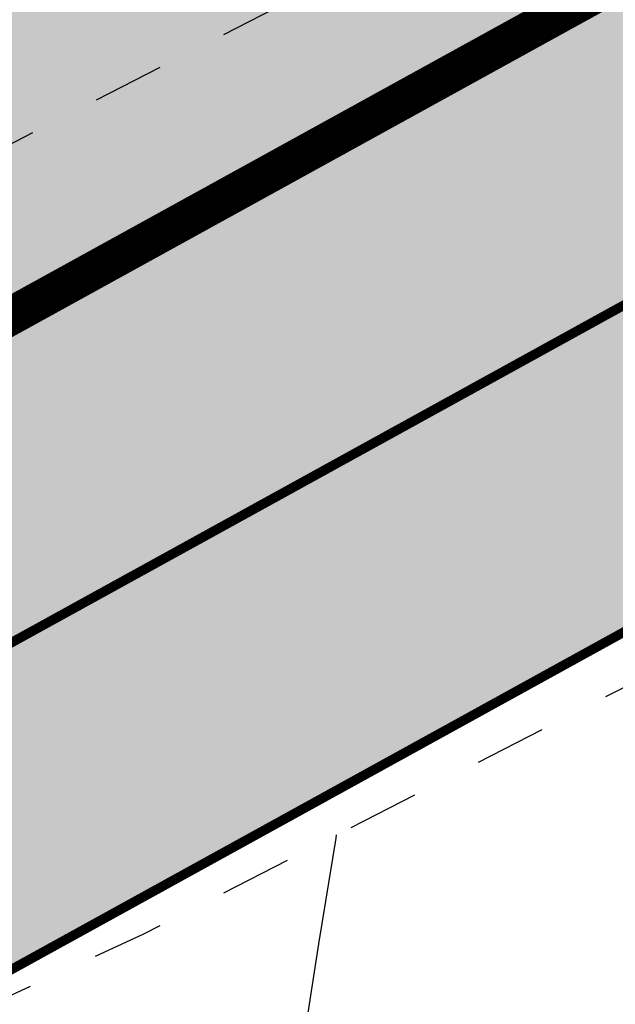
# Model space of a CAD drawing. Extents: x 0 to 361260, y 0 to 4201817.
# Tile 193 of 256: x 360070.34 to 360076.57, y 4200807.93 to 4200818.24. Entities that reach past the tile are written whole.
import ezdxf

# ---------------------------------------------------------------- set-up
doc = ezdxf.new("R2010")
doc.units = 0
doc.header["$LTSCALE"] = 0.5
doc.header["$MEASUREMENT"] = 0
for name, pattern in [('CONTI', [0]), ('STRIH_1', [3, 2, -1]), ('Д_ТРОТ_ТРУБА', [3, 1.5, -1.5])]:
    doc.linetypes.add(name, pattern=pattern)
for name, color, linetype in [('(025) Дорога', 7, 'Continuous'), ('GORIZDEFAULT', 32, 'CONTI'), ('Штрих Стекло', 7, 'Continuous')]:
    doc.layers.add(name, color=color, linetype=linetype)

msp = doc.modelspace()

# ---------------------------------------------------------------- hatches: boundary and pattern name
at = {"layer": 'Штрих Стекло', "linetype": 'Continuous'}
h = msp.add_hatch(color=5, dxfattribs=at)
h.dxf.hatch_style = 1
h.set_gradient(color1=(173, 173, 173), color2=(166, 166, 166), one_color=1, tint=0.65)
h.paths.add_polyline_path([(359937.684, 4200748.941), (359943.476, 4200738.432), (360868.753, 4201248.322), (360862.962, 4201258.832)])

# ---------------------------------------------------------------- linework, layer by layer
at = {"layer": '(025) Дорога', "linetype": 'Д_ТРОТ_ТРУБА', "flags": 128}
for points in [[(359950.774, 4200759.674), (360039.393, 4200802.607), (360068.131, 4200815.859), (360088.109, 4200826.114), (360107.649, 4200837.921), (360140.762, 4200859.717), (360175.037, 4200878.97), (360208.011, 4200897.644), (360269.115, 4200930.126), (360339.285, 4200967.955), (360367.33, 4200983.688), (360399.178, 4201001.389), (360435.847, 4201020.995), (360469.853, 4201037.679), (360521.215, 4201065.051), (360604.677, 4201110.684), (360643.587, 4201126.964), (360659.307, 4201134.027), (360687.236, 4201147.15), (360720.551, 4201164.525), (360747.849, 4201180.349), (360794.648, 4201206.536), (360847.362, 4201237.085), (360878.647, 4201257.008), (360902.723, 4201275.087), (360918.308, 4201287.231)], [(359953.995, 4200750.928), (360042.859, 4200795.395), (360071.634, 4200808.665), (360092.009, 4200819.124), (360111.919, 4200831.154), (360144.925, 4200852.88), (360178.967, 4200872.002), (360211.86, 4200890.63), (360272.891, 4200923.073), (360343.14, 4200960.945), (360371.23, 4200976.703), (360403.007, 4200994.365), (360439.496, 4201013.875), (360473.497, 4201030.556), (360525.015, 4201058.011), (360608.149, 4201103.465), (360646.675, 4201119.584), (360662.647, 4201126.758), (360690.789, 4201139.98), (360724.408, 4201157.515), (360751.808, 4201173.397), (360798.607, 4201199.584), (360851.518, 4201230.247), (360883.204, 4201250.426), (360907.583, 4201268.733), (360923.225, 4201280.92)]]:
    msp.add_lwpolyline(points, dxfattribs=at)
at = {"ltscale": 0.149071}
msp.add_lwpolyline([(359937.684, 4200748.941), (359943.476, 4200738.432), (360868.753, 4201248.322), (360862.962, 4201258.832)], close=True, dxfattribs=at)
at = {"color": 7, "ltscale": 0.149071, "true_color": 0xffffff, "const_width": 0.4}
msp.add_lwpolyline([(359940.58, 4200743.686), (360865.858, 4201253.577)], dxfattribs=at)
at = {"color": 7, "linetype": 'STRIH_1', "ltscale": 2, "true_color": 0xffffff, "const_width": 0.1}
msp.add_lwpolyline([(359942.028, 4200741.059), (360867.306, 4201250.95)], dxfattribs=at)
at = {"ltscale": 0.149071, "const_width": 0.1}
msp.add_lwpolyline([(360069.039, 4200793.924), (360065.42, 4200799.521, -0.434955), (360067.205, 4200806.615), (360723.659, 4201168.366)], format="xyb", dxfattribs=at)
at = {"layer": 'GORIZDEFAULT', "color": 32}
msp.add_polyline3d([(360073.32, 4200807.59, 555), (360073.47, 4200808.56, 555), (360073.65, 4200809.67, 555), (360073.655, 4200809.702, 555)], dxfattribs=at)

doc.saveas('drawing.dxf')
